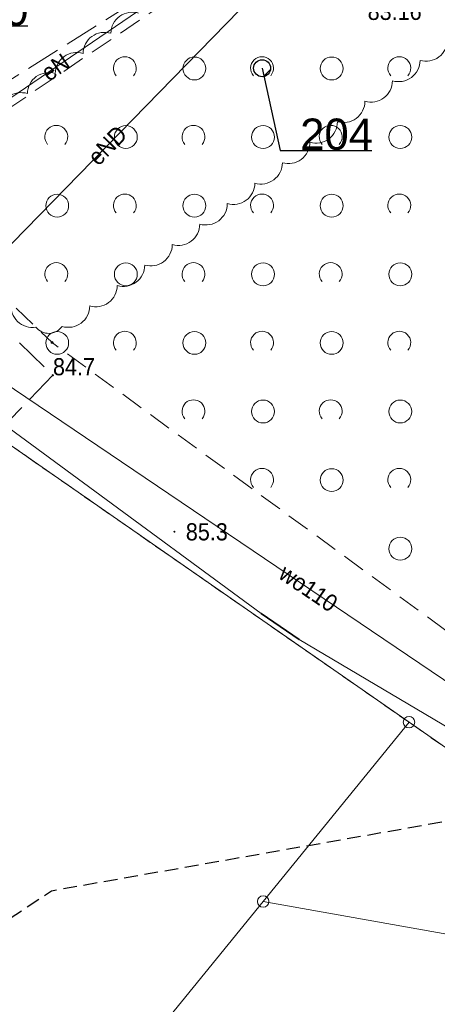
# Model space of a CAD drawing. Header units: metres. Extents: x 6540907 to 6541833, y 5893434 to 5894895.
# Tile 88 of 256: x 6541019 to 6541037, y 5894145 to 5894188. Entities that reach past the tile are written whole.
import ezdxf
from ezdxf import colors
from ezdxf.entities.mleader import LeaderData, LeaderLine
from ezdxf.enums import TextEntityAlignment as Align
from ezdxf.math import Vec2, Vec3

# ---------------------------------------------------------------- set-up
doc = ezdxf.new("R2010")
doc.units = ezdxf.units.M
doc.header["$MEASUREMENT"] = 0
for name, pattern in [('1.0_0.5', [1.5, 1, -0.5]), ('1.5_0.5', [2, 1.5, -0.5]), ('2', [0.8999999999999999, 0.6, -0.3]), ('219-500', [0, 0]), ('egug-500', [1, 0.5, -0.5])]:
    doc.linetypes.add(name, pattern=pattern)
doc.layers.get('0').update_dxf_attribs({"color": 2, "linetype": 'CONTINUOUS', "lineweight": 5})
for name, color, linetype, lineweight in [('140-Punkty robocze', 251, 'CONTINUOUS', 9), ('202-punkt graniczny', 251, 'CONTINUOUS', 9), ('218-kontur użytku gruntowego', 251, 'CONTINUOUS', 9), ('219-działka ewidencyjna', 152, 'CONTINUOUS', 18), ('jezdnia', 251, 'CONTINUOUS', 9), ('obudowa ochronna przewodu', 251, 'CONTINUOUS', 9), ('pikieta naturalna', 251, 'CONTINUOUS', 9), ('pikieta naturalna-Atr2', 251, 'CONTINUOUS', 9), ('przewód elektroenergetyczny podziemny', 251, 'CONTINUOUS', 9), ('przewód elektroenergetyczny podziemny-Atr1', 251, 'CONTINUOUS', 9), ('przewód wodociągowy', 251, 'CONTINUOUS', 9), ('przewód wodociągowy-Atr1', 251, 'CONTINUOUS', 9), ('rzędna-Atr3', 251, 'CONTINUOUS', 9), ('z_i_drzewa_opis', 7, 'CONTINUOUS', 25), ('zadrzewienie  zakrzewienie', 252, 'CONTINUOUS', 15), ('Zakres', 252, 'CONTINUOUS', 15)]:
    doc.layers.add(name, color=color, linetype=linetype, lineweight=lineweight)
doc.layers.add('z_i_masywy_grupy', color=7, linetype='CONTINUOUS', lineweight=13, true_color=0x7f926c)
doc.styles.add('Opisowy', font='arial.ttf')
doc.styles.get("Standard").update_dxf_attribs({"font": 'Arial', "width": 0.75})

# ---------------------------------------------------------------- blocks, each defined once
blk = doc.blocks.new('202')
at = {"color": 0, "linetype": 'Continuous', "lineweight": 0}
blk.add_circle((0, 0), 0.25, dxfattribs=at)
blk = doc.blocks.new('PW01')
at = {"linetype": 'Continuous', "lineweight": 13}
h = blk.add_hatch(color=0, dxfattribs=at)
edge = h.paths.add_edge_path()
edge.add_arc((0, 0), 0.045, 0, 360)
blk = doc.blocks.new('OTZK1')
at = {"color": 0, "linetype": 'Continuous'}
blk.add_circle((0, 0), 0.5, dxfattribs=at)
blk = doc.blocks.new('OTZK2')
at = {"color": 0, "linetype": 'Continuous'}
blk.add_arc((0, 0), 0.5, 318.85, 221.162, dxfattribs=at)
blk = doc.blocks.new('PIKIETA')
at = {"color": 0}
blk.add_circle((0, 0), 0.045, dxfattribs=at)
blk = doc.blocks.new('_None')
blk = doc.blocks.new('punkt')
h = blk.add_hatch()
h.set_pattern_fill('ANSI32', color=256, scale=0.2)
h.set_pattern_definition([(45, (-4781848.87, -5644337.08), (-1.347038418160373, 1.347038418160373), []), (45, (-4781847.971974, -5644337.08), (-1.347038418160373, 1.347038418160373), [])])
edge = h.paths.add_edge_path()
edge.add_arc((0, 0), 0.2429884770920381, 0, 360)
blk.add_circle((0, 0), 0.2429884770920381)

msp = doc.modelspace()

# ---------------------------------------------------------------- linework, layer by layer
at = {"layer": '218-kontur użytku gruntowego', "linetype": 'egug-500', "lineweight": 18, "flags": 128}
for points in [[(6541036.25, 5894157.267532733), (6541000.71, 5894181.967532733)], [(6541000.71, 5894181.967532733), (6541036.25, 5894157.267532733)], [(6541047.48, 5894149.447532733), (6541036.25, 5894157.267532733)], [(6541036.25, 5894157.267532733), (6541047.48, 5894149.447532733)]]:
    msp.add_lwpolyline(points, dxfattribs=at)
at = {"layer": '219-działka ewidencyjna', "linetype": '219-500', "lineweight": 18, "flags": 128}
for points in [[(6541000.71, 5894181.967532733), (6541036.25, 5894157.267532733)], [(6541029.87, 5894149.427532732), (6541036.25, 5894157.267532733)], [(6541036.25, 5894157.267532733), (6541053.56, 5894145.217532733)], [(6541002.18, 5894115.427532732), (6541029.87, 5894149.427532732)], [(6541029.87, 5894149.427532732), (6541053.56, 5894145.217532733)]]:
    msp.add_lwpolyline(points, dxfattribs=at)
at = {"layer": 'jezdnia', "linetype": '1.5_0.5', "lineweight": 18, "flags": 128}
msp.add_lwpolyline([(6540921.23, 5894108.337532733), (6540924.81, 5894104.957532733), (6540929.08, 5894109.477532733), (6540942.44, 5894123.307532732), (6540948.83, 5894127.077532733), (6540957.35, 5894132.047532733), (6540959.24, 5894133.097532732), (6540967.4, 5894137.837532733), (6540969.59, 5894139.137532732), (6540972.14, 5894140.537532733), (6540973.93, 5894141.537532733), (6540977.19, 5894143.427532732), (6540983.03, 5894147.317532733), (6540987.16, 5894150.867532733), (6540988.5, 5894152.207532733), (6540993.97, 5894157.657532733), (6540998.31, 5894162.567532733), (6541001.31, 5894166.757532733), (6541002.44, 5894168.377532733), (6541003.89, 5894170.387532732), (6541005.24, 5894171.607532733), (6541007.68, 5894172.527532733), (6541010.72, 5894172.897532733), (6541014.25, 5894172.257532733), (6541018.77, 5894170.457532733), (6541020.68, 5894172.437532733), (6541015.79, 5894177.147532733), (6541014.35, 5894179.377532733), (6541014.44, 5894181.897532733), (6541015.79, 5894183.467532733), (6541031.2, 5894193.127532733), (6541029.11, 5894195.977532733), (6541014.27, 5894187.547532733), (6541013.09, 5894187.657532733), (6541012.73, 5894188.687532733), (6541014.9, 5894195.437532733), (6541015.56, 5894197.167532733), (6541016.28, 5894198.877532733), (6541018.17, 5894202.357532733), (6541014.81, 5894204.067532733), (6541010.45, 5894193.677532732), (6541005.96, 5894182.497532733), (6541002.87, 5894176.247532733), (6540997.93, 5894168.667532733), (6540994.91, 5894164.647532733), (6540988.4, 5894157.577532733), (6540982.23, 5894151.807532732), (6540975.63, 5894147.187532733), (6540966.12, 5894141.667532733), (6540958.27, 5894137.337532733), (6540948.75, 5894131.827532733), (6540936.8, 5894124.377532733), (6540932.82, 5894121.337532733)], close=True, dxfattribs=at)
at = {"layer": 'obudowa ochronna przewodu', "linetype": 'Continuous', "lineweight": 35, "flags": 128}
msp.add_lwpolyline([(6541031.44, 5894160.887532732), (6541029.78, 5894162.027532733)], dxfattribs=at)
at = {"layer": 'przewód elektroenergetyczny podziemny', "linetype": 'Continuous', "lineweight": 18, "flags": 128}
for points in [[(6540997.07, 5894160.537532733), (6540998.04, 5894159.817532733), (6541001.15, 5894163.557532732), (6541005.06, 5894169.837532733), (6541007.43, 5894171.767532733), (6541009.86, 5894174.937532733), (6541013.14, 5894178.577532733), (6541014.47, 5894180.067532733), (6541014.66, 5894181.257532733), (6541015.58, 5894182.347532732), (6541027.31, 5894190.357532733), (6541032.91, 5894193.777532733), (6541037.93, 5894197.297532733), (6541041.46, 5894200.347532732), (6541042.85, 5894201.617532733)], [(6541072.67, 5894069.617532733), (6541072.26, 5894068.907532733), (6541055.45, 5894082.147532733), (6541055.18, 5894088.527532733), (6541055.15, 5894089.227532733), (6541054.28, 5894090.217532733), (6541069.58, 5894108.827532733), (6541083.36, 5894125.337532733), (6541055.67, 5894144.767532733), (6541038.81, 5894156.527532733), (6541031.44, 5894160.887532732), (6541029.78, 5894162.027532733), (6541014.23, 5894173.447532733), (6541030.59, 5894190.207532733), (6541028.76, 5894192.197532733), (6541026.19, 5894194.997532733), (6541020.78, 5894200.867532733)]]:
    msp.add_lwpolyline(points, dxfattribs=at)
at = {"layer": 'przewód wodociągowy', "linetype": 'Continuous', "lineweight": 18, "flags": 128}
msp.add_lwpolyline([(6541050.97, 5894084.117532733), (6541068.68, 5894105.617532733), (6541077.33, 5894116.377532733), (6541081.45, 5894121.347532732), (6541084.92, 5894125.857532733), (6541052.87, 5894148.917532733), (6541011.16, 5894177.107532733)], dxfattribs=at)
at = {"layer": 'z_i_masywy_grupy', "linetype": 'Continuous'}
for points in [[(6541024.425877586, 5894188.271389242, 0.5000000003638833), (6541023.210492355, 5894187.392276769, 0.5000000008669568), (6541021.995107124, 5894186.513164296, 0.5000000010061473), (6541020.779721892, 5894185.634051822, 0.5000000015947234), (6541019.564336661, 5894184.754939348, 0.5000000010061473), (6541018.34895143, 5894183.875826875, 0.5000000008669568)], [(6541018.848369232, 5894175.579535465, 0.5), (6541019.93285527, 5894174.543248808, 0.5000000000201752), (6541021.083010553, 5894174.571923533, 0.4999999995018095), (6541022.286598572, 5894175.467119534, 0.4999999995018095), (6541023.49018659, 5894176.362315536, 0.4999999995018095), (6541024.693774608, 5894177.257511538, 0.4999999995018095), (6541025.897362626, 5894178.15270754, 0.4999999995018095), (6541027.100950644, 5894179.047903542, 0.4999999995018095), (6541028.304538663, 5894179.943099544, 0.4999999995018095), (6541029.508126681, 5894180.838295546, 0.4999999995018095), (6541030.711714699, 5894181.733491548, 0.4999999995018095), (6541031.915302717, 5894182.62868755, 0.4999999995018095), (6541033.118890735, 5894183.523883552, 0.4999999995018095), (6541034.322478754, 5894184.419079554, 0.4999999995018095), (6541035.526066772, 5894185.314275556, 0.4999999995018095), (6541036.72965479, 5894186.209471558, 0.4999999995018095), (6541037.933242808, 5894187.10466756, 0.4999999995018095)]]:
    msp.add_lwpolyline(points, format="xyb", dxfattribs=at)
at = {"layer": 'zadrzewienie  zakrzewienie', "linetype": '1.0_0.5', "lineweight": 18, "flags": 128}
msp.add_lwpolyline([(6541044.04, 5894156.767532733), (6541052.84, 5894163.427532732), (6541069.7, 5894175.077532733), (6541101.31, 5894200.357532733), (6541129.24, 5894208.167532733), (6541152.03, 5894225.127532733), (6541169.97, 5894235.267532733), (6541187.83, 5894231.337532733), (6541224.49, 5894232.177532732), (6541248.1, 5894226.277532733), (6541267.08, 5894210.647532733), (6541283.7, 5894248.587532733), (6541223.9, 5894276.087532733), (6541201.6, 5894276.987532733), (6541164.6, 5894267.587532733), (6541087.7, 5894232.187532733), (6541061.02, 5894214.687532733), (6541036.66, 5894196.187532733), (6541017.58, 5894183.317532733), (6541015.78, 5894180.797532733), (6541016.59, 5894177.737532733), (6541020.64, 5894173.867532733)], close=True, dxfattribs=at)
at = {"layer": 'Zakres', "linetype": '2', "lineweight": 25, "flags": 128}
msp.add_lwpolyline([(6540930.81, 5894138.997532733), (6540952.62, 5894104.357532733), (6541020.61, 5894149.897532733), (6541060.25, 5894156.887532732), (6541133.37, 5894078.637532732), (6541132.66, 5893993.647532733), (6541235.67, 5894032.197532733), (6541230.54, 5894073.887532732), (6541183.33, 5894098.857532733), (6541196.93, 5894167.597532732), (6541212.33, 5894173.367532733), (6541232.27, 5894180.687532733), (6541273.87, 5894169.587532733), (6541300.52, 5894171.387532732), (6541358.25, 5894159.197532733), (6541525.85, 5894067.407532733), (6541649.47, 5894053.447532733), (6541682.61, 5894090.485532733)], dxfattribs=at)

# ---------------------------------------------------------------- block references
at = {"layer": '140-Punkty robocze', "linetype": 'Continuous', "lineweight": 13}
msp.add_blockref('PIKIETA', (6541020.64, 5894173.867532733), dxfattribs=at)
at = {"layer": '202-punkt graniczny', "linetype": 'Continuous', "lineweight": 18}
for p in [(6541036.25, 5894157.267532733), (6541029.87, 5894149.427532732)]:
    msp.add_blockref('202', p, dxfattribs=at)
at = {"layer": 'pikieta naturalna', "linetype": 'Continuous', "lineweight": 13}
for p in [(6541020.68, 5894172.437532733), (6541025.99, 5894165.597532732)]:
    msp.add_blockref('PW01', p, dxfattribs=at)
at = {"layer": 'z_i_drzewa_opis', "ltscale": 0.01, "xscale": 1.520278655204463, "yscale": 1.520278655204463, "zscale": 1.520278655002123}
msp.add_blockref('punkt', (6541029.824, 5894185.864532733), dxfattribs=at)
at = {"layer": 'zadrzewienie  zakrzewienie', "linetype": 'Continuous', "lineweight": 18}
for name, p in [('OTZK2', (6541023.824, 5894185.864532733)), ('OTZK1', (6541026.866, 5894185.853532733)), ('OTZK2', (6541029.824, 5894185.864532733)), ('OTZK1', (6541032.866, 5894185.853532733)), ('OTZK2', (6541035.824, 5894185.864532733)), ('OTZK2', (6541020.824, 5894182.864532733)), ('OTZK2', (6541026.824, 5894182.864532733)), ('OTZK2', (6541032.824, 5894182.864532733)), ('OTZK1', (6541023.866, 5894182.853532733)), ('OTZK1', (6541029.866, 5894182.853532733)), ('OTZK1', (6541035.866, 5894182.853532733)), ('OTZK2', (6541023.824, 5894179.864532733)), ('OTZK2', (6541029.824, 5894179.864532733)), ('OTZK2', (6541035.824, 5894179.864532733)), ('OTZK1', (6541020.866, 5894179.853532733)), ('OTZK1', (6541026.866, 5894179.853532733)), ('OTZK1', (6541032.866, 5894179.853532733)), ('OTZK2', (6541020.824, 5894176.864532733)), ('OTZK2', (6541026.824, 5894176.864532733)), ('OTZK2', (6541032.824, 5894176.864532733)), ('OTZK1', (6541023.866, 5894176.853532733)), ('OTZK1', (6541029.866, 5894176.853532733)), ('OTZK1', (6541035.866, 5894176.853532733)), ('OTZK2', (6541023.824, 5894173.864532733)), ('OTZK2', (6541029.824, 5894173.864532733)), ('OTZK2', (6541035.824, 5894173.864532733)), ('OTZK1', (6541020.866, 5894173.853532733)), ('OTZK1', (6541026.866, 5894173.853532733)), ('OTZK1', (6541032.866, 5894173.853532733)), ('OTZK2', (6541026.824, 5894170.864532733)), ('OTZK1', (6541029.866, 5894170.853532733)), ('OTZK2', (6541032.824, 5894170.864532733)), ('OTZK1', (6541035.866, 5894170.853532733)), ('OTZK2', (6541029.824, 5894167.864532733)), ('OTZK1', (6541032.866, 5894167.853532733)), ('OTZK2', (6541035.824, 5894167.864532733)), ('OTZK1', (6541035.866, 5894164.853532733))]:
    msp.add_blockref(name, p, dxfattribs=at)

# ---------------------------------------------------------------- texts
at = {"layer": 'pikieta naturalna-Atr2', "width": 0.9}
for s, p in [('84.7', (6541020.68, 5894172.437532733)), ('85.3', (6541026.49, 5894165.217532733))]:
    msp.add_text(s, height=0.75, dxfattribs=at).set_placement(p)
at = {"layer": 'przewód elektroenergetyczny podziemny-Atr1', "width": 0.9}
for s, rotation, p in [('eN', 34.327, (6541020.29, 5894185.567532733)), ('eND', 45.69200000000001, (6541022.4, 5894181.817532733))]:
    msp.add_text(s, height=0.75, rotation=rotation, dxfattribs=at).set_placement(p, align=Align.MIDDLE_LEFT)
at = {"layer": 'przewód wodociągowy-Atr1', "width": 0.9}
msp.add_text('wo110', height=0.75, rotation=325.9469999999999, dxfattribs=at).set_placement((6541030.7, 5894163.907532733), align=Align.MIDDLE_LEFT)
at = {"layer": 'rzędna-Atr3', "width": 0.9}
msp.add_text('83.16', height=0.75, dxfattribs=at).set_placement((6541034.44, 5894187.750532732), align=Align.BOTTOM_LEFT)

# ---------------------------------------------------------------- leaders
at = {"layer": 'z_i_drzewa_opis'}
ml = msp.add_multileader_mtext('Standard', dxfattribs=at)
ml.set_content('50', color=256, style='Opisowy')
ml.set_leader_properties()
ml.set_arrow_properties(name='NONE')
ml.build(insert=Vec2(0, 0))
ml.multileader.update_dxf_attribs({"has_dogleg": 0, "text_left_attachment_type": 6, "text_right_attachment_type": 5, "text_top_attachment_type": 0, "text_bottom_attachment_type": 0, "dogleg_length": 1.91433062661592, "arrow_head_size": 7.005444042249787})
ctx = ml.context
ctx.base_point, ctx.char_height, ctx.arrow_head_size, ctx.landing_gap_size, ctx.plane_origin, ctx.plane_x_axis, ctx.plane_y_axis = Vec3(6541016.609553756, 5894187.712721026), 1.368250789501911, 7.005444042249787, 0.8756805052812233, Vec3(6541009.238434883, 5894183.328657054), Vec3(1, -1.49998432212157e-15), Vec3(1.49998432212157e-15, 1)
ctx.left_attachment, ctx.right_attachment, ctx.attachment_type = 6, 5, 2
notes = []
notes.append((ctx, [(1, (1, 1, 0), (6541013.568996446, 5894187.712721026), (1, -1.49998432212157e-15), 3.040557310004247, [(0, [(6541015.82089545, 5894191.305123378), (6541016.609553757, 5894187.712721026), (6541016.609553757, 5894187.712721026), (6541016.609553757, 5894187.712721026), (6541016.609553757, 5894187.712721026), (6541016.609553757, 5894187.712721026), (6541016.609553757, 5894187.712721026), (6541016.609553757, 5894187.712721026), (6541016.609553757, 5894187.712721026), (6541016.609553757, 5894187.712721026), (6541016.609553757, 5894187.712721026), (6541016.609553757, 5894187.712721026), (6541016.609553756, 5894187.712721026), (6541016.609553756, 5894187.712721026), (6541016.609553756, 5894187.712721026), (6541016.609553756, 5894187.712721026), (6541016.609553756, 5894187.712721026), (6541016.609553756, 5894187.712721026), (6541016.609553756, 5894187.712721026), (6541016.609553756, 5894187.712721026), (6541016.609553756, 5894187.712721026), (6541016.609553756, 5894187.712721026), (6541016.609553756, 5894187.712721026), (6541016.609553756, 5894187.712721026), (6541016.609553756, 5894187.712721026), (6541016.609553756, 5894187.712721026), (6541016.609553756, 5894187.712721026), (6541016.609553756, 5894187.712721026), (6541016.609553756, 5894187.712721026), (6541016.609553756, 5894187.712721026), (6541016.609553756, 5894187.712721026), (6541016.609553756, 5894187.712721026), (6541016.609553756, 5894187.712721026), (6541016.609553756, 5894187.712721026), (6541016.609553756, 5894187.712721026), (6541016.609553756, 5894187.712721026), (6541016.609553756, 5894187.712721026), (6541016.609553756, 5894187.712721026), (6541016.609553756, 5894187.712721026), (6541016.609553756, 5894187.712721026), (6541016.609553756, 5894187.712721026), (6541016.609553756, 5894187.712721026), (6541016.609553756, 5894187.712721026), (6541016.609553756, 5894187.712721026), (6541016.609553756, 5894187.712721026), (6541016.609553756, 5894187.712721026), (6541016.609553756, 5894187.712721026), (6541016.609553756, 5894187.712721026), (6541016.609553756, 5894187.712721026), (6541016.609553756, 5894187.712721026), (6541016.609553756, 5894187.712721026), (6541016.609553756, 5894187.712721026), (6541016.609553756, 5894187.712721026), (6541016.609553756, 5894187.712721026), (6541016.609553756, 5894187.712721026), (6541016.609553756, 5894187.712721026), (6541016.609553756, 5894187.712721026), (6541016.609553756, 5894187.712721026), (6541016.609553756, 5894187.712721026), (6541016.609553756, 5894187.712721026), (6541016.609553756, 5894187.712721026), (6541016.609553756, 5894187.712721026), (6541016.609553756, 5894187.712721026), (6541016.609553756, 5894187.712721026), (6541016.609553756, 5894187.712721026), (6541016.609553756, 5894187.712721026), (6541016.609553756, 5894187.712721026), (6541016.609553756, 5894187.712721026), (6541016.609553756, 5894187.712721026), (6541016.609553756, 5894187.712721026), (6541016.609553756, 5894187.712721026), (6541016.609553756, 5894187.712721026), (6541016.609553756, 5894187.712721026), (6541016.609553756, 5894187.712721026), (6541016.609553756, 5894187.712721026), (6541016.609553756, 5894187.712721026), (6541016.609553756, 5894187.712721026), (6541016.609553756, 5894187.712721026), (6541016.609553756, 5894187.712721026), (6541016.609553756, 5894187.712721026), (6541016.609553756, 5894187.712721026), (6541016.609553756, 5894187.712721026), (6541016.609553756, 5894187.712721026), (6541016.609553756, 5894187.712721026), (6541016.609553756, 5894187.712721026), (6541016.609553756, 5894187.712721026), (6541016.609553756, 5894187.712721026), (6541016.609553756, 5894187.712721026), (6541016.609553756, 5894187.712721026), (6541016.609553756, 5894187.712721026), (6541016.609553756, 5894187.712721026), (6541016.609553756, 5894187.712721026), (6541016.609553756, 5894187.712721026), (6541016.609553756, 5894187.712721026), (6541016.609553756, 5894187.712721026), (6541016.609553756, 5894187.712721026), (6541016.609553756, 5894187.712721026), (6541016.609553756, 5894187.712721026), (6541016.609553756, 5894187.712721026), (6541016.609553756, 5894187.712721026), (6541016.609553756, 5894187.712721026), (6541016.609553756, 5894187.712721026), (6541016.609553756, 5894187.712721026), (6541016.609553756, 5894187.712721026), (6541016.609553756, 5894187.712721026), (6541016.609553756, 5894187.712721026), (6541016.609553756, 5894187.712721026), (6541016.609553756, 5894187.712721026), (6541016.609553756, 5894187.712721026), (6541016.609553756, 5894187.712721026), (6541016.609553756, 5894187.712721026), (6541016.609553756, 5894187.712721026), (6541016.609553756, 5894187.712721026), (6541016.609553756, 5894187.712721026), (6541016.609553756, 5894187.712721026), (6541016.609553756, 5894187.712721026), (6541016.609553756, 5894187.712721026), (6541016.609553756, 5894187.712721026), (6541016.609553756, 5894187.712721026), (6541016.609553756, 5894187.712721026), (6541016.609553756, 5894187.712721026), (6541016.609553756, 5894187.712721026), (6541016.609553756, 5894187.712721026), (6541016.609553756, 5894187.712721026), (6541016.609553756, 5894187.712721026), (6541016.609553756, 5894187.712721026)], 256, [])])]))
ctx.mtext.insert, ctx.mtext.text_direction, ctx.mtext.rotation, ctx.mtext.flow_direction = Vec3(6541017.485234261, 5894189.104304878), Vec3(1, -1.49998432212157e-15), -1.49998432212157e-15, 5
ml = msp.add_multileader_mtext('Standard', dxfattribs=at)
ml.set_content('204', color=256, style='Opisowy')
ml.set_leader_properties()
ml.set_arrow_properties(name='NONE')
ml.build(insert=Vec2(0, 0))
ml.multileader.update_dxf_attribs({"has_dogleg": 0, "text_left_attachment_type": 6, "text_right_attachment_type": 5, "text_top_attachment_type": 0, "text_bottom_attachment_type": 0, "dogleg_length": 1.91433062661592, "arrow_head_size": 7.005444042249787})
ctx = ml.context
ctx.base_point, ctx.char_height, ctx.arrow_head_size, ctx.landing_gap_size, ctx.plane_origin, ctx.plane_x_axis, ctx.plane_y_axis = Vec3(6541030.612658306, 5894182.272130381), 1.368250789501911, 7.005444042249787, 0.8756805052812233, Vec3(6541023.241539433, 5894177.88806641), Vec3(1, -1.49998432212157e-15), Vec3(1.49998432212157e-15, 1)
ctx.left_attachment, ctx.right_attachment, ctx.attachment_type = 6, 5, 2
notes.append((ctx, [(1, (1, 1, 0), (6541027.572100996, 5894182.272130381), (1, -1.49998432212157e-15), 3.040557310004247, [(0, [(6541029.824, 5894185.864532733), (6541030.612658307, 5894182.272130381), (6541030.612658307, 5894182.272130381), (6541030.612658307, 5894182.272130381), (6541030.612658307, 5894182.272130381), (6541030.612658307, 5894182.272130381), (6541030.612658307, 5894182.272130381), (6541030.612658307, 5894182.272130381), (6541030.612658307, 5894182.272130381), (6541030.612658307, 5894182.272130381), (6541030.612658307, 5894182.272130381), (6541030.612658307, 5894182.272130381), (6541030.612658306, 5894182.272130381), (6541030.612658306, 5894182.272130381), (6541030.612658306, 5894182.272130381), (6541030.612658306, 5894182.272130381), (6541030.612658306, 5894182.272130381), (6541030.612658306, 5894182.272130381), (6541030.612658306, 5894182.272130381), (6541030.612658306, 5894182.272130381), (6541030.612658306, 5894182.272130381), (6541030.612658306, 5894182.272130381), (6541030.612658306, 5894182.272130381), (6541030.612658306, 5894182.272130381), (6541030.612658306, 5894182.272130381), (6541030.612658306, 5894182.272130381), (6541030.612658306, 5894182.272130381), (6541030.612658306, 5894182.272130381), (6541030.612658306, 5894182.272130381), (6541030.612658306, 5894182.272130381), (6541030.612658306, 5894182.272130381), (6541030.612658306, 5894182.272130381), (6541030.612658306, 5894182.272130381), (6541030.612658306, 5894182.272130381), (6541030.612658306, 5894182.272130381), (6541030.612658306, 5894182.272130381), (6541030.612658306, 5894182.272130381), (6541030.612658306, 5894182.272130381), (6541030.612658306, 5894182.272130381), (6541030.612658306, 5894182.272130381), (6541030.612658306, 5894182.272130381), (6541030.612658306, 5894182.272130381), (6541030.612658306, 5894182.272130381), (6541030.612658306, 5894182.272130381), (6541030.612658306, 5894182.272130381), (6541030.612658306, 5894182.272130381), (6541030.612658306, 5894182.272130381), (6541030.612658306, 5894182.272130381), (6541030.612658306, 5894182.272130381), (6541030.612658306, 5894182.272130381), (6541030.612658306, 5894182.272130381), (6541030.612658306, 5894182.272130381), (6541030.612658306, 5894182.272130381), (6541030.612658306, 5894182.272130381), (6541030.612658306, 5894182.272130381), (6541030.612658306, 5894182.272130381), (6541030.612658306, 5894182.272130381), (6541030.612658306, 5894182.272130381), (6541030.612658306, 5894182.272130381), (6541030.612658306, 5894182.272130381), (6541030.612658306, 5894182.272130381), (6541030.612658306, 5894182.272130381), (6541030.612658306, 5894182.272130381), (6541030.612658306, 5894182.272130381), (6541030.612658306, 5894182.272130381), (6541030.612658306, 5894182.272130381), (6541030.612658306, 5894182.272130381), (6541030.612658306, 5894182.272130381), (6541030.612658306, 5894182.272130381), (6541030.612658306, 5894182.272130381), (6541030.612658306, 5894182.272130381), (6541030.612658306, 5894182.272130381), (6541030.612658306, 5894182.272130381), (6541030.612658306, 5894182.272130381), (6541030.612658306, 5894182.272130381), (6541030.612658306, 5894182.272130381), (6541030.612658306, 5894182.272130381), (6541030.612658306, 5894182.272130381), (6541030.612658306, 5894182.272130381), (6541030.612658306, 5894182.272130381), (6541030.612658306, 5894182.272130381), (6541030.612658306, 5894182.272130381), (6541030.612658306, 5894182.272130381), (6541030.612658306, 5894182.272130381), (6541030.612658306, 5894182.272130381), (6541030.612658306, 5894182.272130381), (6541030.612658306, 5894182.272130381), (6541030.612658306, 5894182.272130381), (6541030.612658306, 5894182.272130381), (6541030.612658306, 5894182.272130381), (6541030.612658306, 5894182.272130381), (6541030.612658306, 5894182.272130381), (6541030.612658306, 5894182.272130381), (6541030.612658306, 5894182.272130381), (6541030.612658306, 5894182.272130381), (6541030.612658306, 5894182.272130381), (6541030.612658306, 5894182.272130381), (6541030.612658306, 5894182.272130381), (6541030.612658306, 5894182.272130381), (6541030.612658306, 5894182.272130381), (6541030.612658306, 5894182.272130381), (6541030.612658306, 5894182.272130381), (6541030.612658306, 5894182.272130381), (6541030.612658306, 5894182.272130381), (6541030.612658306, 5894182.272130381), (6541030.612658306, 5894182.272130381), (6541030.612658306, 5894182.272130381), (6541030.612658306, 5894182.272130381), (6541030.612658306, 5894182.272130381), (6541030.612658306, 5894182.272130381), (6541030.612658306, 5894182.272130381), (6541030.612658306, 5894182.272130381), (6541030.612658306, 5894182.272130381), (6541030.612658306, 5894182.272130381), (6541030.612658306, 5894182.272130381), (6541030.612658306, 5894182.272130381), (6541030.612658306, 5894182.272130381), (6541030.612658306, 5894182.272130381), (6541030.612658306, 5894182.272130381), (6541030.612658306, 5894182.272130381), (6541030.612658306, 5894182.272130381), (6541030.612658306, 5894182.272130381), (6541030.612658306, 5894182.272130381), (6541030.612658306, 5894182.272130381), (6541030.612658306, 5894182.272130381), (6541030.612658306, 5894182.272130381), (6541030.612658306, 5894182.272130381), (6541030.612658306, 5894182.272130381), (6541030.612658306, 5894182.272130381), (6541030.612658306, 5894182.272130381), (6541030.612658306, 5894182.272130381), (6541030.612658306, 5894182.272130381), (6541030.612658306, 5894182.272130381), (6541030.612658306, 5894182.272130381), (6541030.612658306, 5894182.272130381), (6541030.612658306, 5894182.272130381)], 256, [])])]))
ctx.mtext.insert, ctx.mtext.text_direction, ctx.mtext.rotation, ctx.mtext.flow_direction = Vec3(6541031.488338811, 5894183.663714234), Vec3(1, -1.49998432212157e-15), -1.49998432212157e-15, 5
for ctx, leaders in notes:
    for number, flags, end, landing, length, lines in leaders:
        leader = LeaderData()
        leader.index, (leader.has_last_leader_line, leader.has_dogleg_vector, leader.attachment_direction) = number, flags
        leader.last_leader_point, leader.dogleg_vector, leader.dogleg_length = Vec3(end), Vec3(landing), length
        for number, points, colour, breaks in lines:
            line = LeaderLine()
            line.index, line.vertices, line.color, line.breaks = number, Vec3.list(points), colors.encode_raw_color(colour), breaks
            leader.lines.append(line)
        ctx.leaders.append(leader)

doc.saveas('drawing.dxf')
